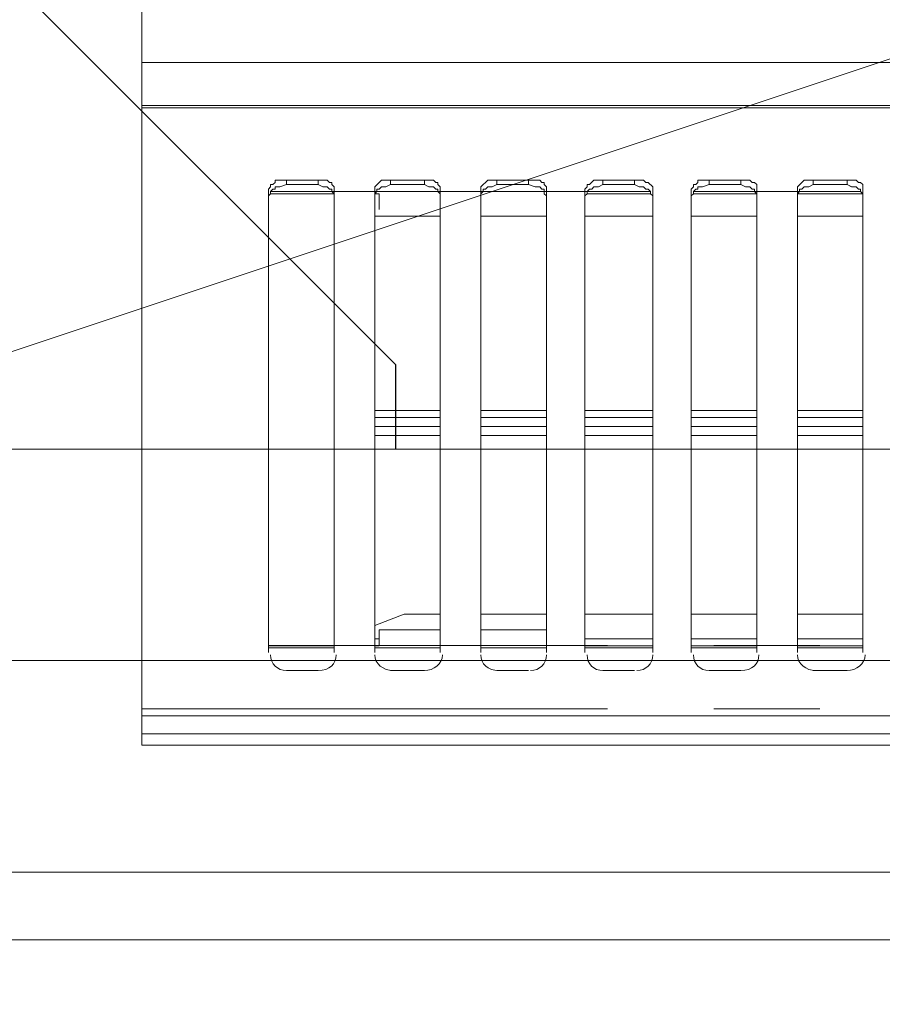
# Model space of a CAD drawing. Header units: millimetres. Extents: x -125266 to 274256, y -711690 to -301689.
# Tile 154 of 256: x -51838 to -51736, y -361895 to -361779. Entities that reach past the tile are written whole.
import ezdxf

# ---------------------------------------------------------------- set-up
doc = ezdxf.new("R2010")
doc.units = ezdxf.units.MM
doc.linetypes.add('CONTINOUS', pattern=[0])
for name, color, linetype, lineweight in [('ARCH', 7, 'Continuous', 0), ('CEILING', 8, 'Continuous', 5), ('Equipment', 8, 'Continuous', 0), ('Finished Line', 7, 'Continuous', 0), ('HOOD', 6, 'Continuous', 0), ('Legend', 5, 'Continuous', 0), ('MEPTEK HVAC-Kitchen Exhaust Air Duct', 30, 'Continuous', 30), ('MEPTEK HVAC-Kitchen Fresh Air Duct', 3, 'Continuous', 30), ('MEPTEK-TEXT1', 7, 'Continuous', 30)]:
    doc.layers.add(name, color=color, linetype=linetype, lineweight=lineweight)
for name, color, linetype in [('Light Equipment', 8, 'Continuous'), ('Model_Top', 7, 'Continuous'), ('RACK', 7, 'Continuous')]:
    doc.layers.add(name, color=color, linetype=linetype)
doc.styles.get("Standard").update_dxf_attribs({"font": 'ARIALN.TTF'})
doc.styles.add('Times New Roman', font='times.ttf', dxfattribs={"height": 150})
doc.dimstyles.new('ARA-125', dxfattribs={"dimtxt": 200, "dimasz": 75, "dimexe": 0, "dimexo": 75, "dimgap": 7.5, "dimtad": 0, "dimdec": 0, "dimrnd": 5, "dimdsep": 46, "dimtxsty": 'Times New Roman', "dimblk": 'ARCHTICK', "dimcen": 56.25, "dimdle": 56.25, "dimclrd": 256, "dimclre": 256, "dimclrt": 256, "dimazin": 3, "dimtfac": 1, "dimtdec": 0, "dimtix": 1, "dimtmove": 1, "dimatfit": 3, "dimfxl": 0, "dimtolj": 1, "dimlwd": -1, "dimlwe": 0, "dimarcsym": 0})

# ---------------------------------------------------------------- blocks, each defined once
blk = doc.blocks.new('A$Cd18de8f6')
at = {"layer": 'Equipment'}
for points in [[(800, 734), (800, 735.34), (400, 735.34), (0, 735.34), (0, 733.73)], [(800, 659.72), (800, 659.99), (800, 731.86), (800, 734), (400, 734), (400, 731.86), (400, 659.99), (400, 659.72), (400, 659.99), (400, 731.86), (400, 734), (0, 734), (0, 731.86), (0, 659.99), (0, 659.72), (400, 659.72), (800, 659.72), (800, 654.64), (800, 17.64), (800, 5.08)], [(800, 731.86), (400, 731.86), (0, 731.86)], [(55.05, 731.06), (0, 731.06)], [(80.16, 731.06), (67.61, 731.06)], [(0, 727.59), (0, 727.59)], [(0, 727.59), (0, 727.59)], [(17.11, 726.52), (20.85, 726.52)], [(29.4, 726.52), (33.4, 726.52)], [(41.96, 726.52), (45.7, 726.52)], [(54.51, 726.52), (58.25, 726.52)], [(67.07, 726.52), (70.81, 726.52)], [(79.36, 726.52), (83.37, 726.52)], [(22.72, 724.38), (22.72, 669.87), (22.72, 669.34), (22.45, 669.07), (22.45, 668.8), (22.18, 668.8), (21.91, 668.54), (20.85, 668.54), (17.11, 668.54), (15.77, 668.54), (15.77, 668.8), (15.5, 669.07), (15.23, 669.07), (15.23, 669.34), (14.97, 669.61), (14.97, 669.87), (14.97, 724.38)], [(35.27, 724.38), (35.27, 669.34), (35.01, 669.07), (35.01, 668.8), (34.74, 668.8), (34.47, 668.54), (28.33, 668.54), (27.53, 669.34), (27.53, 724.38)], [(47.83, 724.38), (47.83, 669.34), (47.57, 669.07), (47.57, 668.8), (47.3, 668.8), (47.03, 668.54), (40.89, 668.54), (40.08, 669.34), (40.08, 724.38)], [(60.39, 724.38), (60.39, 669.34), (59.86, 668.8), (59.59, 668.8), (59.32, 668.54), (53.44, 668.54), (52.91, 669.07), (52.64, 669.07), (52.64, 669.34), (52.38, 669.61), (52.38, 724.38)], [(72.68, 724.38), (72.68, 669.07), (72.42, 668.8), (72.15, 668.8), (71.88, 668.54), (65.74, 668.54), (65.74, 668.8), (65.47, 669.07), (65.2, 669.07), (65.2, 669.34), (64.93, 669.61), (64.93, 724.38)], [(85.24, 724.38), (85.24, 669.07), (84.97, 668.8), (84.71, 668.8), (84.44, 668.54), (78.29, 668.54), (77.49, 669.34), (77.49, 724.38)], [(22.72, 723.85), (14.97, 723.85)], [(22.72, 723.58), (14.97, 723.58)], [(55.05, 723.57), (14.97, 723.57)], [(35.27, 723.85), (27.53, 723.85)], [(35.27, 721.71), (28.06, 721.71), (28.06, 723.58), (27.53, 723.58)], [(47.83, 723.85), (40.08, 723.85)], [(60.39, 723.85), (52.38, 723.85)], [(60.39, 723.58), (52.38, 723.58)], [(72.68, 723.85), (64.93, 723.85)], [(72.68, 723.58), (64.94, 723.58)], [(80.16, 723.57), (67.61, 723.57)], [(85.24, 723.85), (77.49, 723.85)], [(85.24, 723.58), (77.49, 723.58)], [(28.06, 722.78), (27.53, 722.78)], [(28.06, 722.78), (28.06, 722.78)], [(60.39, 722.78), (52.38, 722.78)], [(72.68, 722.78), (64.93, 722.78)], [(85.24, 722.78), (77.49, 722.78)], [(27.53, 721.18), (31, 719.84)], [(40.08, 721.71), (47.83, 721.71)], [(35.27, 719.84), (31, 719.84)], [(47.83, 719.84), (40.08, 719.84)], [(60.39, 719.84), (52.38, 719.84)], [(72.68, 719.84), (64.94, 719.84)], [(85.24, 719.84), (77.49, 719.84)], [(27.53, 698.73), (35.27, 698.73)], [(40.08, 698.73), (47.83, 698.73)], [(52.38, 698.73), (60.39, 698.73)], [(64.93, 698.73), (72.68, 698.73)], [(77.49, 698.73), (85.24, 698.73)], [(27.52, 697.66), (35.27, 697.66)], [(40.08, 697.66), (47.83, 697.66)], [(52.37, 697.66), (60.39, 697.66)], [(64.93, 697.66), (72.68, 697.66)], [(77.49, 697.66), (85.24, 697.66)], [(35.27, 696.59), (27.53, 696.59)], [(47.83, 696.59), (40.08, 696.59)], [(60.39, 696.59), (52.38, 696.59)], [(72.68, 696.59), (64.93, 696.59)], [(85.24, 696.59), (77.49, 696.59)], [(35.27, 695.79), (27.53, 695.79)], [(47.83, 695.79), (40.08, 695.79)], [(60.39, 695.79), (52.38, 695.79)], [(72.68, 695.79), (64.93, 695.79)], [(85.24, 695.79), (77.49, 695.79)], [(35.27, 672.81), (27.53, 672.81)], [(27.53, 670.14), (28.06, 670.14), (28.06, 672.01)], [(47.83, 672.81), (40.08, 672.81)], [(60.39, 672.81), (52.38, 672.81)], [(72.68, 672.81), (64.93, 672.81)], [(85.24, 672.81), (77.49, 672.81)], [(22.72, 670.67), (22.72, 670.14), (22.45, 669.87), (22.45, 669.61), (22.18, 669.61), (21.91, 669.34), (21.38, 669.34), (20.85, 669.07), (17.11, 669.07), (16.3, 669.34), (15.77, 669.34), (15.77, 669.61), (15.5, 669.61), (15.23, 669.87), (15.23, 670.14), (14.97, 670.41), (14.97, 670.67)], [(35.27, 670.67), (35.27, 670.14), (35.01, 669.87), (35.01, 669.61), (34.74, 669.61), (34.47, 669.34), (33.94, 669.34), (33.4, 669.07), (29.4, 669.07), (28.86, 669.34), (28.33, 669.34), (28.06, 669.61), (27.79, 669.61), (27.79, 669.87), (27.53, 670.14), (27.53, 670.67)], [(47.83, 670.67), (47.83, 670.41), (47.57, 670.14), (47.57, 669.61), (47.3, 669.61), (47.03, 669.34), (46.5, 669.34), (45.7, 669.07), (41.96, 669.07), (41.42, 669.34), (40.89, 669.34), (40.62, 669.61), (40.35, 669.61), (40.35, 669.87), (40.08, 670.14), (40.08, 670.67)], [(60.39, 670.67), (60.39, 670.41), (60.12, 670.14), (60.12, 669.87), (59.86, 669.61), (59.59, 669.61), (59.32, 669.34), (58.79, 669.34), (58.25, 669.07), (54.51, 669.07), (53.98, 669.34), (53.44, 669.34), (53.18, 669.61), (52.91, 669.61), (52.64, 669.87), (52.64, 670.14), (52.38, 670.41), (52.38, 670.67)], [(72.68, 670.67), (72.68, 670.14), (72.42, 669.87), (72.42, 669.61), (72.15, 669.61), (71.88, 669.34), (71.35, 669.34), (70.81, 669.07), (67.07, 669.07), (66.27, 669.34), (65.74, 669.34), (65.74, 669.61), (65.47, 669.61), (65.2, 669.87), (65.2, 670.14), (64.93, 670.41), (64.93, 670.67)], [(85.24, 670.67), (85.24, 670.14), (84.97, 669.87), (84.97, 669.61), (84.71, 669.61), (84.44, 669.34), (83.91, 669.34), (83.37, 669.07), (79.36, 669.07), (78.83, 669.34), (78.29, 669.34), (78.03, 669.61), (77.76, 669.61), (77.76, 669.87), (77.49, 670.14), (77.49, 670.67)], [(15.23, 670.14), (22.72, 670.14)], [(22.45, 669.87), (15.23, 669.87)], [(55.05, 669.87), (15.23, 669.87)], [(35.01, 669.87), (27.79, 669.87)], [(47.57, 669.87), (40.35, 669.87)], [(52.64, 670.14), (60.12, 670.14)], [(60.12, 669.87), (52.64, 669.87)], [(65.2, 670.14), (72.68, 670.14)], [(72.42, 669.87), (65.2, 669.87)], [(80.16, 669.87), (67.61, 669.87)], [(77.49, 670.14), (85.24, 670.14)], [(84.97, 669.87), (77.76, 669.87)], [(17.11, 668.54), (17.11, 669.07)], [(20.85, 668.54), (20.85, 669.07)], [(29.4, 668.54), (29.4, 669.07)], [(33.4, 668.54), (33.4, 669.07)], [(41.96, 668.54), (41.96, 669.07)], [(45.69, 668.54), (45.69, 669.07)], [(54.51, 668.54), (54.51, 669.07)], [(58.25, 668.54), (58.25, 669.07)], [(67.07, 668.54), (67.07, 669.07)], [(70.81, 668.54), (70.81, 669.07)], [(79.36, 668.54), (79.36, 669.07)], [(83.37, 668.54), (83.37, 669.07)], [(0, 660.79), (0, 661.86)], [(800, 659.99), (400, 659.99), (0, 659.99)], [(0, 659.72), (0, 654.64), (0, 17.64)], [(0, 654.64), (400, 654.64), (800, 654.64)], [(2.68, 654.64), (0, 654.64)], [(27.79, 654.64), (15.23, 654.64)], [(128.8, 654.64), (40.62, 654.64)]]:
    blk.add_lwpolyline(points, dxfattribs=at)
for points in [[(15.23, 724.65), (15.23, 725.72), (16.04, 726.52), (17.11, 726.52)], [(20.85, 726.52), (22.18, 726.52), (22.98, 725.72), (22.98, 724.65)], [(27.53, 724.65), (27.53, 725.72), (28.59, 726.52), (29.66, 726.52)], [(33.4, 726.52), (34.47, 726.52), (35.54, 725.72), (35.54, 724.65)], [(40.08, 724.65), (40.08, 725.72), (40.89, 726.52), (42.22, 726.52)], [(45.96, 726.52), (47.03, 726.52), (47.83, 725.72), (47.83, 724.65)], [(52.64, 724.65), (52.64, 725.72), (53.44, 726.52), (54.51, 726.52)], [(58.52, 726.52), (59.59, 726.52), (60.39, 725.72), (60.39, 724.65)], [(65.2, 724.65), (65.2, 725.72), (66, 726.52), (67.07, 726.52)], [(70.81, 726.52), (72.15, 726.52), (72.95, 725.72), (72.95, 724.65)], [(77.49, 724.65), (77.49, 725.72), (78.56, 726.52), (79.63, 726.52)], [(83.37, 726.52), (84.44, 726.52), (85.51, 725.72), (85.51, 724.65)]]:
    blk.add_open_spline(points, degree=3, dxfattribs=at)
blk = doc.blocks.new('ARCH')
at = {"layer": 'Legend', "ltscale": 15}
h = blk.add_hatch(dxfattribs=at)
h.set_pattern_fill('SACNCR', color=8, scale=25, style=0)
edge = h.paths.add_edge_path()
edge.add_arc((-53445.78, -362114.48), 661.35, 18.05247, 146.34022)
edge.add_line((-53996.25, -361747.92), (-53996.25, -362009.47))
edge.add_line((-53996.25, -362009.47), (-53996.24, -362009.47))
edge.add_line((-53996.24, -362009.47), (-53974.54, -361931.34))
edge.add_line((-53974.54, -361931.34), (-53941.81, -361857.14))
edge.add_line((-53941.81, -361857.14), (-53898.73, -361788.42))
edge.add_line((-53898.73, -361788.42), (-53846.22, -361726.62))
edge.add_line((-53846.22, -361726.62), (-53785.36, -361673.01))
edge.add_line((-53785.36, -361673.01), (-53717.42, -361628.73))
edge.add_line((-53717.42, -361628.73), (-53643.81, -361594.68))
edge.add_line((-53643.81, -361594.68), (-53566.06, -361571.58))
edge.add_line((-53566.06, -361571.58), (-53485.81, -361559.91))
edge.add_line((-53485.81, -361559.91), (-53404.7, -361559.92))
edge.add_line((-53404.7, -361559.92), (-53377.17, -361563.92))
edge.add_arc((-53404.64, -362113.24), 550, 10.8678, 87.1378, ccw=False)
edge.add_line((-52864.5, -362009.54), (-48663.66, -362009.54))
edge.add_line((-48663.66, -362009.54), (-48663.66, -361770.81))
edge.add_line((-48663.66, -361770.81), (-48213.66, -361770.84))
edge.add_line((-48213.66, -361770.84), (-48213.66, -361770.83))
edge.add_line((-48213.66, -361770.83), (-48663.64, -361770.83))
edge.add_line((-48663.64, -361770.83), (-48213.64, -361770.84))
edge.add_line((-48213.64, -361770.84), (-48213.66, -361770.84))
edge.add_line((-48213.66, -361770.84), (-48213.66, -362009.81))
edge.add_line((-48213.66, -362009.81), (-46905.49, -362009.89))
edge.add_line((-46905.49, -362009.89), (-46905.49, -361909.54))
edge.add_line((-46905.49, -361909.54), (-48113.66, -361909.54))
edge.add_line((-48113.66, -361909.54), (-48113.66, -361670.83))
edge.add_line((-48113.66, -361670.83), (-48763.64, -361670.83))
edge.add_line((-48763.64, -361670.83), (-48763.64, -361909.54))
edge.add_line((-48763.64, -361909.54), (-52816.98, -361909.54))
h = blk.add_hatch(dxfattribs=at)
h.set_pattern_fill('SACNCR', color=8, scale=25, style=0)
edge = h.paths.add_edge_path()
edge.add_arc((-53445.78, -362114.48), 661.35, 18.05247, 146.34022)
edge.add_line((-53996.25, -361747.92), (-53996.25, -362009.47))
edge.add_line((-53996.25, -362009.47), (-53996.24, -362009.47))
edge.add_line((-53996.24, -362009.47), (-53974.54, -361931.34))
edge.add_line((-53974.54, -361931.34), (-53941.81, -361857.14))
edge.add_line((-53941.81, -361857.14), (-53898.73, -361788.42))
edge.add_line((-53898.73, -361788.42), (-53846.22, -361726.62))
edge.add_line((-53846.22, -361726.62), (-53785.36, -361673.01))
edge.add_line((-53785.36, -361673.01), (-53717.42, -361628.73))
edge.add_line((-53717.42, -361628.73), (-53643.81, -361594.68))
edge.add_line((-53643.81, -361594.68), (-53566.06, -361571.58))
edge.add_line((-53566.06, -361571.58), (-53485.81, -361559.91))
edge.add_line((-53485.81, -361559.91), (-53404.7, -361559.92))
edge.add_line((-53404.7, -361559.92), (-53377.17, -361563.92))
edge.add_arc((-53404.64, -362113.24), 550, 10.8678, 87.1378, ccw=False)
edge.add_line((-52864.5, -362009.54), (-48663.66, -362009.54))
edge.add_line((-48663.66, -362009.54), (-48663.66, -361770.81))
edge.add_line((-48663.66, -361770.81), (-48213.66, -361770.84))
edge.add_line((-48213.66, -361770.84), (-48213.66, -361770.83))
edge.add_line((-48213.66, -361770.83), (-48663.64, -361770.83))
edge.add_line((-48663.64, -361770.83), (-48663.66, -362021.85))
edge.add_line((-48663.66, -362021.85), (-48478.01, -362021.86))
edge.add_line((-48478.01, -362021.86), (-48478.03, -362220.82))
edge.add_line((-48478.03, -362220.82), (-48213.67, -362220.84))
edge.add_line((-48213.67, -362220.84), (-48213.64, -361770.84))
edge.add_line((-48213.64, -361770.84), (-48213.66, -361770.84))
edge.add_line((-48213.66, -361770.84), (-48213.66, -362009.81))
edge.add_line((-48213.66, -362009.81), (-46905.49, -362009.89))
edge.add_line((-46905.49, -362009.89), (-46905.49, -361909.54))
edge.add_line((-46905.49, -361909.54), (-48113.66, -361909.54))
edge.add_line((-48113.66, -361909.54), (-48113.66, -361670.83))
edge.add_line((-48113.66, -361670.83), (-48763.64, -361670.83))
edge.add_line((-48763.64, -361670.83), (-48763.64, -361909.54))
edge.add_line((-48763.64, -361909.54), (-52816.98, -361909.54))
at = {"layer": 'Finished Line', "color": 8}
for p, q in [((-52795.57, -361879.54), (-48793.66, -361879.54)), ((-52795.57, -361879.54), (-48793.66, -361879.54)), ((-52801.21, -361887.54), (-48785.66, -361887.54)), ((-52801.21, -361887.54), (-48785.66, -361887.54))]:
    blk.add_line(p, q, dxfattribs=at)
at = {"layer": 'HOOD'}
blk.add_line((-49023.66, -360879.54), (-52023.66, -361879.54), dxfattribs=at)
blk.add_lwpolyline([(-52023.66, -361879.54), (-49023.66, -361879.54), (-49023.66, -360879.54), (-52023.66, -360879.54)], close=True, dxfattribs=at)
at = {"layer": 'Light Equipment', "lineweight": 0}
blk.add_line((-49023.66, -360879.54), (-52023.66, -361879.54), dxfattribs=at)
blk.add_lwpolyline([(-52023.66, -361879.54), (-49023.66, -361879.54), (-49023.66, -360879.54), (-52023.66, -360879.54)], close=True, dxfattribs=at)
for points in [[(-51023.66, -361788.92), (-51023.66, -361789.19), (-51023.66, -361861.06), (-51023.66, -361863.2), (-51423.66, -361863.2), (-51423.66, -361861.06), (-51423.66, -361789.19), (-51423.66, -361788.92), (-51423.66, -361789.19), (-51423.66, -361861.06), (-51423.66, -361863.2), (-51823.66, -361863.2), (-51823.66, -361861.06), (-51823.66, -361789.19), (-51823.66, -361788.92), (-51423.66, -361788.92), (-51023.66, -361788.92), (-51023.66, -361783.84), (-51023.66, -361146.84), (-51023.66, -361134.28)], [(-51823.66, -361788.92), (-51823.66, -361783.84), (-51823.66, -361146.84)], [(-51823.66, -361783.84), (-51423.66, -361783.84), (-51023.66, -361783.84)], [(-51820.98, -361783.84), (-51823.66, -361783.84)], [(-51795.87, -361783.84), (-51808.43, -361783.84)], [(-51694.87, -361783.84), (-51783.04, -361783.84)], [(-51023.66, -361789.19), (-51423.66, -361789.19), (-51823.66, -361789.19)], [(-51823.66, -361789.99), (-51823.66, -361791.06)], [(-51800.94, -361853.58), (-51800.94, -361799.07), (-51800.94, -361798.54), (-51801.21, -361798.27), (-51801.21, -361798.01), (-51801.48, -361798.01), (-51801.75, -361797.74), (-51802.81, -361797.74), (-51806.56, -361797.74), (-51807.89, -361797.74), (-51807.89, -361798.01), (-51808.16, -361798.27), (-51808.43, -361798.27), (-51808.43, -361798.54), (-51808.69, -361798.81), (-51808.69, -361799.07), (-51808.69, -361853.58)], [(-51806.56, -361797.74), (-51806.56, -361798.27)], [(-51802.81, -361797.74), (-51802.81, -361798.27)], [(-51788.39, -361853.58), (-51788.39, -361798.54), (-51788.65, -361798.27), (-51788.65, -361798.01), (-51788.92, -361798.01), (-51789.19, -361797.74), (-51795.33, -361797.74), (-51796.13, -361798.54), (-51796.13, -361853.58)], [(-51794.26, -361797.74), (-51794.26, -361798.27)], [(-51790.26, -361797.74), (-51790.26, -361798.27)], [(-51775.83, -361853.58), (-51775.83, -361798.54), (-51776.09, -361798.27), (-51776.09, -361798.01), (-51776.36, -361798.01), (-51776.63, -361797.74), (-51782.77, -361797.74), (-51783.58, -361798.54), (-51783.58, -361853.58)], [(-51781.71, -361797.74), (-51781.71, -361798.27)], [(-51777.97, -361797.74), (-51777.97, -361798.27)], [(-51763.27, -361853.58), (-51763.27, -361798.54), (-51763.8, -361798.01), (-51764.07, -361798.01), (-51764.34, -361797.74), (-51770.22, -361797.74), (-51770.75, -361798.27), (-51771.02, -361798.27), (-51771.02, -361798.54), (-51771.29, -361798.81), (-51771.29, -361853.58)], [(-51769.15, -361797.74), (-51769.15, -361798.27)], [(-51765.41, -361797.74), (-51765.41, -361798.27)], [(-51750.98, -361853.58), (-51750.98, -361798.27), (-51751.25, -361798.01), (-51751.51, -361798.01), (-51751.78, -361797.74), (-51757.93, -361797.74), (-51757.93, -361798.01), (-51758.19, -361798.27), (-51758.46, -361798.27), (-51758.46, -361798.54), (-51758.73, -361798.81), (-51758.73, -361853.58)], [(-51756.59, -361797.74), (-51756.59, -361798.27)], [(-51752.85, -361797.74), (-51752.85, -361798.27)], [(-51738.42, -361853.58), (-51738.42, -361798.27), (-51738.69, -361798.01), (-51738.95, -361798.01), (-51739.22, -361797.74), (-51745.37, -361797.74), (-51746.17, -361798.54), (-51746.17, -361853.58)], [(-51744.3, -361797.74), (-51744.3, -361798.27)], [(-51740.29, -361797.74), (-51740.29, -361798.27)], [(-51800.94, -361799.88), (-51800.94, -361799.34), (-51801.21, -361799.07), (-51801.21, -361798.81), (-51801.48, -361798.81), (-51801.75, -361798.54), (-51802.28, -361798.54), (-51802.81, -361798.27), (-51806.56, -361798.27), (-51807.36, -361798.54), (-51807.89, -361798.54), (-51807.89, -361798.81), (-51808.16, -361798.81), (-51808.43, -361799.07), (-51808.43, -361799.34), (-51808.69, -361799.61), (-51808.69, -361799.88)], [(-51788.39, -361799.88), (-51788.39, -361799.34), (-51788.65, -361799.07), (-51788.65, -361798.81), (-51788.92, -361798.81), (-51789.19, -361798.54), (-51789.72, -361798.54), (-51790.26, -361798.27), (-51794.26, -361798.27), (-51794.8, -361798.54), (-51795.33, -361798.54), (-51795.6, -361798.81), (-51795.87, -361798.81), (-51795.87, -361799.07), (-51796.13, -361799.34), (-51796.13, -361799.88)], [(-51775.83, -361799.88), (-51775.83, -361799.61), (-51776.09, -361799.34), (-51776.09, -361798.81), (-51776.36, -361798.81), (-51776.63, -361798.54), (-51777.16, -361798.54), (-51777.97, -361798.27), (-51781.71, -361798.27), (-51782.24, -361798.54), (-51782.77, -361798.54), (-51783.04, -361798.81), (-51783.31, -361798.81), (-51783.31, -361799.07), (-51783.58, -361799.34), (-51783.58, -361799.88)], [(-51763.27, -361799.88), (-51763.27, -361799.61), (-51763.54, -361799.34), (-51763.54, -361799.07), (-51763.8, -361798.81), (-51764.07, -361798.81), (-51764.34, -361798.54), (-51764.87, -361798.54), (-51765.41, -361798.27), (-51769.15, -361798.27), (-51769.68, -361798.54), (-51770.22, -361798.54), (-51770.48, -361798.81), (-51770.75, -361798.81), (-51771.02, -361799.07), (-51771.02, -361799.34), (-51771.29, -361799.61), (-51771.29, -361799.88)], [(-51750.98, -361799.88), (-51750.98, -361799.34), (-51751.25, -361799.07), (-51751.25, -361798.81), (-51751.51, -361798.81), (-51751.78, -361798.54), (-51752.31, -361798.54), (-51752.85, -361798.27), (-51756.59, -361798.27), (-51757.39, -361798.54), (-51757.93, -361798.54), (-51757.93, -361798.81), (-51758.19, -361798.81), (-51758.46, -361799.07), (-51758.46, -361799.34), (-51758.73, -361799.61), (-51758.73, -361799.88)], [(-51738.42, -361799.88), (-51738.42, -361799.34), (-51738.69, -361799.07), (-51738.69, -361798.81), (-51738.95, -361798.81), (-51739.22, -361798.54), (-51739.76, -361798.54), (-51740.29, -361798.27), (-51744.3, -361798.27), (-51744.83, -361798.54), (-51745.37, -361798.54), (-51745.63, -361798.81), (-51745.9, -361798.81), (-51745.9, -361799.07), (-51746.17, -361799.34), (-51746.17, -361799.88)], [(-51801.21, -361799.07), (-51808.43, -361799.07)], [(-51768.61, -361799.07), (-51808.43, -361799.07)], [(-51808.43, -361799.34), (-51800.94, -361799.34)], [(-51796.13, -361799.34), (-51795.6, -361799.34), (-51795.6, -361801.21)], [(-51788.65, -361799.07), (-51795.87, -361799.07)], [(-51776.09, -361799.07), (-51783.31, -361799.07)], [(-51763.54, -361799.07), (-51771.02, -361799.07)], [(-51771.02, -361799.34), (-51763.54, -361799.34)], [(-51751.25, -361799.07), (-51758.46, -361799.07)], [(-51758.46, -361799.34), (-51750.98, -361799.34)], [(-51743.5, -361799.07), (-51756.05, -361799.07)], [(-51746.17, -361799.34), (-51738.42, -361799.34)], [(-51738.69, -361799.07), (-51745.9, -361799.07)], [(-51788.39, -361802.01), (-51796.13, -361802.01)], [(-51775.83, -361802.01), (-51783.58, -361802.01)], [(-51763.27, -361802.01), (-51771.29, -361802.01)], [(-51750.98, -361802.01), (-51758.73, -361802.01)], [(-51738.42, -361802.01), (-51746.17, -361802.01)], [(-51788.39, -361824.99), (-51796.13, -361824.99)], [(-51775.83, -361824.99), (-51783.58, -361824.99)], [(-51763.27, -361824.99), (-51771.29, -361824.99)], [(-51750.98, -361824.99), (-51758.73, -361824.99)], [(-51738.42, -361824.99), (-51746.17, -361824.99)], [(-51796.14, -361826.86), (-51788.39, -361826.86)], [(-51788.39, -361825.79), (-51796.13, -361825.79)], [(-51775.83, -361825.79), (-51783.58, -361825.79)], [(-51783.58, -361826.86), (-51775.83, -361826.86)], [(-51763.27, -361825.79), (-51771.29, -361825.79)], [(-51771.29, -361826.86), (-51763.27, -361826.86)], [(-51750.98, -361825.79), (-51758.73, -361825.79)], [(-51758.73, -361826.86), (-51750.98, -361826.86)], [(-51738.42, -361825.79), (-51746.17, -361825.79)], [(-51746.17, -361826.86), (-51738.42, -361826.86)], [(-51796.13, -361827.93), (-51788.39, -361827.93)], [(-51783.58, -361827.93), (-51775.83, -361827.93)], [(-51771.29, -361827.93), (-51763.27, -361827.93)], [(-51758.73, -361827.93), (-51750.98, -361827.93)], [(-51746.17, -361827.93), (-51738.42, -361827.93)], [(-51796.13, -361850.38), (-51792.66, -361849.04)], [(-51788.39, -361849.04), (-51792.66, -361849.04)], [(-51775.83, -361849.04), (-51783.58, -361849.04)], [(-51763.27, -361849.04), (-51771.29, -361849.04)], [(-51750.98, -361849.04), (-51758.72, -361849.04)], [(-51738.42, -361849.04), (-51746.17, -361849.04)], [(-51788.39, -361850.91), (-51795.6, -361850.91), (-51795.6, -361852.78), (-51796.13, -361852.78)], [(-51783.58, -361850.91), (-51775.83, -361850.91)], [(-51795.6, -361851.98), (-51796.13, -361851.98)], [(-51795.6, -361851.98), (-51795.6, -361851.98)], [(-51763.27, -361851.98), (-51771.29, -361851.98)], [(-51750.98, -361851.98), (-51758.73, -361851.98)], [(-51738.42, -361851.98), (-51746.17, -361851.98)], [(-51768.61, -361852.77), (-51808.69, -361852.77)], [(-51800.94, -361852.78), (-51808.69, -361852.78)], [(-51800.94, -361853.05), (-51808.69, -361853.05)], [(-51788.39, -361853.05), (-51796.13, -361853.05)], [(-51775.83, -361853.05), (-51783.58, -361853.05)], [(-51763.27, -361852.78), (-51771.29, -361852.78)], [(-51763.27, -361853.05), (-51771.29, -361853.05)], [(-51750.98, -361853.05), (-51758.73, -361853.05)], [(-51750.98, -361852.78), (-51758.72, -361852.78)], [(-51743.5, -361852.77), (-51756.05, -361852.77)], [(-51738.42, -361852.78), (-51746.17, -361852.78)], [(-51738.42, -361853.05), (-51746.17, -361853.05)], [(-51806.56, -361855.72), (-51802.81, -361855.72)], [(-51794.26, -361855.72), (-51790.26, -361855.72)], [(-51781.71, -361855.72), (-51777.97, -361855.72)], [(-51769.15, -361855.72), (-51765.41, -361855.72)], [(-51756.59, -361855.72), (-51752.85, -361855.72)], [(-51744.3, -361855.72), (-51740.29, -361855.72)], [(-51823.66, -361856.79), (-51823.66, -361856.79)], [(-51823.66, -361856.79), (-51823.66, -361856.79)], [(-51768.61, -361860.26), (-51823.66, -361860.26)], [(-51743.5, -361860.26), (-51756.05, -361860.26)], [(-51023.66, -361861.06), (-51423.66, -361861.06), (-51823.66, -361861.06)], [(-51023.66, -361863.2), (-51023.66, -361864.54), (-51423.66, -361864.54), (-51823.66, -361864.54), (-51823.66, -361862.94)]]:
    blk.add_lwpolyline(points, dxfattribs=at)
for points in [[(-51808.43, -361853.85), (-51808.43, -361854.92), (-51807.62, -361855.72), (-51806.56, -361855.72)], [(-51802.81, -361855.72), (-51801.48, -361855.72), (-51800.68, -361854.92), (-51800.68, -361853.85)], [(-51796.13, -361853.85), (-51796.13, -361854.92), (-51795.07, -361855.72), (-51794, -361855.72)], [(-51790.26, -361855.72), (-51789.19, -361855.72), (-51788.12, -361854.92), (-51788.12, -361853.85)], [(-51783.58, -361853.85), (-51783.58, -361854.92), (-51782.77, -361855.72), (-51781.44, -361855.72)], [(-51777.7, -361855.72), (-51776.63, -361855.72), (-51775.83, -361854.92), (-51775.83, -361853.85)], [(-51771.02, -361853.85), (-51771.02, -361854.92), (-51770.22, -361855.72), (-51769.15, -361855.72)], [(-51765.14, -361855.72), (-51764.07, -361855.72), (-51763.27, -361854.92), (-51763.27, -361853.85)], [(-51758.46, -361853.85), (-51758.46, -361854.92), (-51757.66, -361855.72), (-51756.59, -361855.72)], [(-51752.85, -361855.72), (-51751.51, -361855.72), (-51750.71, -361854.92), (-51750.71, -361853.85)], [(-51746.17, -361853.85), (-51746.17, -361854.92), (-51745.1, -361855.72), (-51744.03, -361855.72)], [(-51740.29, -361855.72), (-51739.22, -361855.72), (-51738.15, -361854.92), (-51738.15, -361853.85)]]:
    blk.add_open_spline(points, degree=3, dxfattribs=at)
at = {"layer": 'Equipment', "lineweight": 30, "xscale": -1, "rotation": 180}
blk.add_blockref('A$Cd18de8f6', (-51823.66, -361129.2), dxfattribs=at)
blk = doc.blocks.new('Suspension_plate')
at = {"layer": 'Model_Top', "color": 5}
for p, q in [((90, -10), (90, 0)), ((10, -90, 83.14), (90, -10, 83.14)), ((36.83, -29.76, 83.14), (29.76, -22.69, 83.14)), ((22.69, -29.76, 83.14), (29.76, -36.83, 83.14)), ((0, -90, 83.14), (10, -90, 83.14))]:
    blk.add_line(p, q, dxfattribs=at)
for centre, start, end in [((26.22, -26.22, 83.14), 45, 225), ((33.29, -33.29, 83.14), 225, 45)]:
    blk.add_arc(centre, 5, start, end, dxfattribs=at)
blk = doc.blocks.new('H-06')
at = {"layer": 'HOOD', "lineweight": 0}
for p, q in [((-82795.9, -344210.22), (-80075.9, -344210.22)), ((-82820.9, -344235.22), (-80050.9, -344235.22)), ((-82885.9, -344260.22), (-79985.9, -344260.22))]:
    blk.add_line(p, q, dxfattribs=at)
at = {"layer": 'Model_Top', "xscale": -1, "rotation": 180}
blk.add_blockref('Suspension_plate', (-82795.9, -344210.22), dxfattribs=at)
blk = doc.blocks.new('_ArchTick')
at = {"color": 0, "linetype": 'ByBlock', "const_width": 0.15}
blk.add_lwpolyline([(-0.5, -0.5), (0.5, 0.5)], dxfattribs=at)

msp = doc.modelspace()

# ---------------------------------------------------------------- linework, layer by layer
at = {"layer": 'CEILING', "lineweight": 0}
msp.add_lwpolyline([(-53966.25, -358280.6, -0.03944), (-52166.25, -358141.58), (-52166.25, -360079.54), (-47346.3, -360079.54, -0.228214), (-47025.49, -360747.25), (-47025.49, -361879.54), (-48083.66, -361879.54), (-48083.66, -361640.83), (-48793.66, -361640.83), (-48793.66, -361879.54), (-52795.57, -361879.54, 0.569933), (-53966.25, -361659.43), (-53966.25, -358280.6)], format="xyb", dxfattribs=at)
at = {"layer": 'MEPTEK HVAC-Kitchen Exhaust Air Duct', "extrusion": (0, -0.00395, 0.999992)}
msp.add_arc((-51485.5, -361216.71, 1429.02), 600, 229.64533, 270, dxfattribs=at)

# ---------------------------------------------------------------- block references
at = {"layer": 'ARCH'}
msp.add_blockref('ARCH', (0, 0), dxfattribs=at)
at = {"layer": 'HOOD'}
msp.add_blockref('H-06', (30912.24, -17619.32), dxfattribs=at)

# ---------------------------------------------------------------- texts
at = {"layer": 'MEPTEK-TEXT1', "char_height": 350, "attachment_point": 1}
for s, insert, width in [('{\\fCalibri|b0|i0|c0|p34;\\H1.28571x;\\C1;GENERAL GUIDELINES-HVAC :\\P\\fArial Narrow|b0|i0|c0|p34;\\H0.88889x;\\C256;\\P\\fCalibri|b0|i0|c0|p34;\\C4;DUCTING :\\H0.875x;\\P\\pi-1050,l1050,t1050;\\C256;1.^IDUCTING SHALL BE IN ACCORDANCE WITH IS 655, GALVANIZED IRON SHEET TO BE USED FOR ALL DUCTING WORKS. THERMAL INSULATION ON DUCTS SHALL BE 19 MM THICK. CLOSED CELL CLASS “O” BS 476 PART 6-7 FM APPROVED NITRILE RUBBER ELASTOMERIC INSULATION THERMAL CONDUCTIVITY 0.033 WATTS PER METER-KELVIN (W/(M.K)) AT 0°C FOR AIR CONDITIONING DUCTING. \\P2.^ITHERMAL INSULATION ON KITCHEN EXHAUST DUCTING SHALL BE 80 MM THICK ALUMINUM FOIL FACED RESIN BONDED FIBRE GLASS WOOL OF DENSITY NOT LESS THAN 48 KG/M3.\\P3.^ITHERMAL INSULATION ON FRESH AIR, SUPPLY AIR AND RETURN AIR SHALL BE 19MM THICK CLOSED CELL ANTI-MICROBIAL CLASS “O” BS 476 AND PART 6 & 7 FM APPROVED NITRILE RUBBER ELASTOMERIC INSULATION THERMAL CONDUCTIVITY 0.033 WATTS PER METER-KELVIN (W/ (M\\fArial|b0|i0|c0|p34;.\\fCalibri|b0|i0|c0|p34;K)) AT 0°C.\\P4.^IAPPROPRIATE NUMBER OF TRAP DOORS SHALL BE PROVIDED IN KITCHEN EXHAUST DUCTING FOR OIL/GREASE CLEANING PURPOSE.\\P5.^IDUCTING INSTALLATION WITH RESPECT TO FRESH AIR INTAKE, KITCHEN EXHAUST OUT FROM LOCATION UP TO LOUVERS AT FAÇADE SHALL BE IN THE SCOPE OF CONCESSIONER INCLUDING AIR WASHER, EXHAUST FAN SECTION DRY SCRUBBER ETC.\\P6.^IEACH AND EVERY KITCHEN EXHAUST HOOD SHOULD BE EQUIPPED WITH UL LISTED, WET CHEMICAL BASED, MECHANICALLY OPERATED, AUTOMATIC FIRE SUPPRESSION SYSTEM. SEPARATE DRAWING TO BE SUBMITTED FOR HOOD SUPPRESSION SYSTEM.\\P7.^ISUPPORTING OF DUCTING TO BE DONE WITH USING ANGLE 50X 50 X 5MM AND TIE ROD OF SIZE MINIMUM 10 MM DIA/ AS PER DUCT SIZE.\\P8.^IPOST COMPLETION OF ONSITE WORK, CONCESSIONAIRE HAS TO SHARE TESTING AND COMMISSIONING REPORT WITH DIAL.\\P9.^IINTEGRATION WITH FIRE ALARM SYSTEM, SO THAT AHU GET SWITCHED OFF IN CASE OF ANY FIRE INCIDENT.\\P10.^IFOR EQUIPMENT PLACEMENT STRUCTURAL DETAILS TO BE APPROVED BY STRUCTURAL CONSULTANT AND SAME TO BE SHARE WITH DIAL.\\P11.^ITRAP DOOR WITH PROPER ACCESS TO BE PROVIDED FOR FILTER AND COPPER COIL CLEANING.\\P12.^IKITCHEN VENTILATION SHALL COMPLY TO NFPA 96 GUIDELINE.}', (-102876.11, -301696.9), 28043.4288), ('{\\fCalibri|b0|i0|c0|p34;\\H1.28571x;\\C1;CHILLED WATER PIPING:-\\H0.77778x;\\P\\pi-1050,l1050,t1050;\\C256;1.^ICHILLED WATER PIPING SHALL BE CONFIRMING TO IS:1239 PART I CLASS ‘C’ HEAVY AND FITTING SHALL BE CONFORMING TO ASTM A-105,3000LBS SOCKET WELD END (UP TO 50MM) & 1S:1239 PART-II HEAVY/ASTM A-234 WPB, GR.B BUTT WELD FITTING ( ABOVE 50NB PIPE SIZE)\\P2.^IPIPING CONNECTION SHOULD BE SOCKET WELDED UP TO 50NB SIZE AND SHALL BE BUTT WELD ABOVE 50NB PIPE SIZE. PIPE FLANGES SHOULD BE CONFIRMING TO ASTM A-105 # 150 SORF AND FLANGE DIMENSION SHOULD BE IN ACCORDANCE WITH ASME/ANSI B 16.5 (150 SORF), FITTING TO FITTING WELDING IS NOT ALLOWED. NOZZLE CONNECTIONS/THREDOLETS/WELDOLETS ARE NOT ALLOWED BY PUNCTURING THE PIPE. ONLY EQUAL/UNEQUAL TEE’S SHALL BE USED FOR BRANCH CONNECTION FROM HEADER. SOCKET WELD END TEE SHOULD BE USED FOR BRANCH CONNECTION (UP-TO -50NB PIPE SIZE) W.R.T TO PRESSURE GAUGE/TEMPERATURE GAUGE/AIR VENT/DRAIN POINT ETC.\\P3.^IPOST INSTALLATION CLEARANCE BY DIAL, CHW PIPING SHALL BE TESTED @15KGF/CM2 HYDROSTATICS PRESSURE FOR 24HRS HOLD TIME AND TESTING SHOULD BE WITNESSED TO DIAL TEAM.\\P4.^ITHERMAL INSULATION ON CHW AND CONDENSATE DRAIN PIPING LINE SHALL BE 25MM THICK. CLOSED CELL ANTI-MICROBIAL CLASS “O” BS 476 AND PART 6 & 7 FM APPROVED NITRILE RUBBER ELASTOMERIC INSULATION THERMAL CONDUCTIVITY 0.033 WATTS PER METER-KELVIN (W/ (M\\fArial|b0|i0|c0|p34;⋅\\fCalibri|b0|i0|c0|p34;K)) AT 0°C.\\P5.^ICONDENSATE DRAIN PIPING SHALL BE COMPLYING TO IS 4985 CLASS 3 UPVC PIPE. SOLVENT CEMENT COMPLYING WITH ASTM D2564 SHALL BE USED FOR JOINTS.\\P6.^IFOR CEILING SUSPENDED CHILLED WATER PIPE:  PIPE SHOULD BE HANGED WITH TIE ROD OF SIZE MINIMUM 10 MM DIA.}', (-102709.02, -319968), 24849.3539)]:
    msp.add_mtext(s, dxfattribs=dict(at, insert=insert, width=width))
at = {"layer": 'RACK', "color": 3, "lineweight": 0, "insert": (-55480.95, -361423.27), "char_height": 150, "attachment_point": 1}
msp.add_mtext_dynamic_manual_height_columns('\\pi54.99251;IT \\P\\pi-110.30421;RACK', width=243.2047, gutter_width=1, heights=[0], dxfattribs=at)

# ---------------------------------------------------------------- leaders
at = {"layer": 'MEPTEK HVAC-Kitchen Fresh Air Duct', "linetype": 'CONTINOUS', "lineweight": -2, "ltscale": 25}
msp.add_leader([(-52439.53, -359997.67, -11.79), (-52439.53, -362710.48, -11.79), (-50711.38, -362710.48, -11.79)], dimstyle='ARA-125', override={"dimtxt": 150, "dimasz": 150}, dxfattribs=at)

doc.saveas('drawing.dxf')
